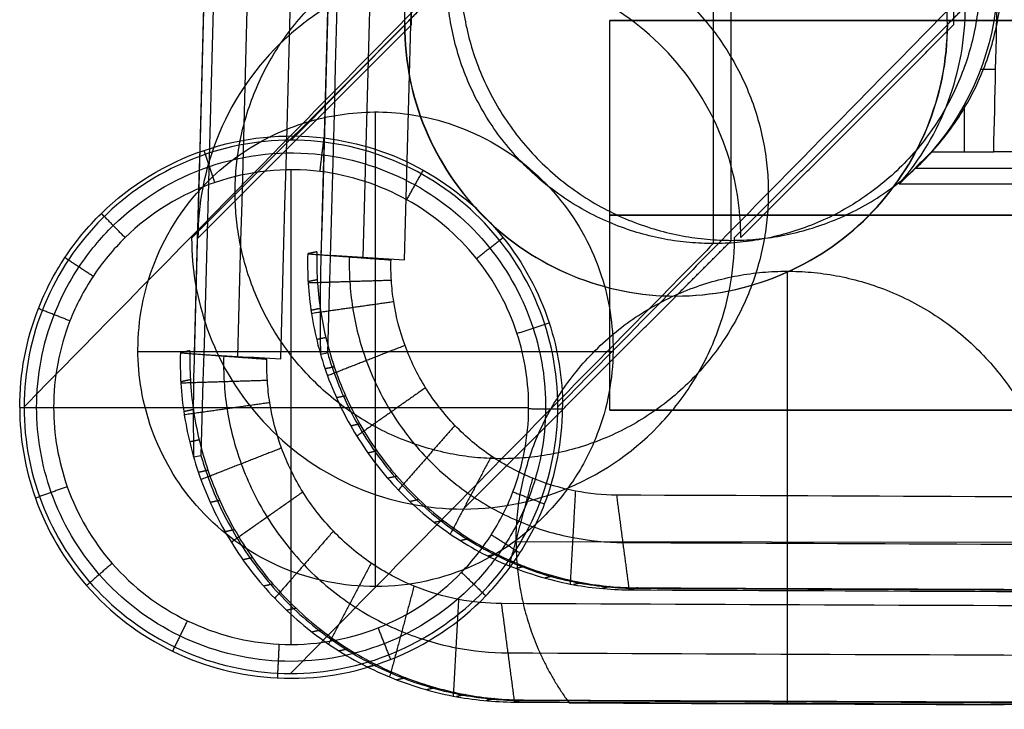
# Model space of a CAD drawing. Header units: millimetres. Extents: x -232 to 229, y -240 to 240.
# Tile 1 of 256: x -219 to -161, y -240 to -200. Entities that reach past the tile are written whole.
import ezdxf

# ---------------------------------------------------------------- set-up
doc = ezdxf.new("R2010")
doc.units = ezdxf.units.MM
doc.header["$MEASUREMENT"] = 0
doc.layers.add('Pause bar stool', color=7, linetype='Continuous', true_color=0x8b1c62)
doc.layers.add('Seat pad', color=6, linetype='Continuous', true_color=0xff00ff)

msp = doc.modelspace()

# ---------------------------------------------------------------- linework, layer by layer
at = {"layer": 'Pause bar stool'}
for p, q in [((-176.831, -212.726, 739.603), (-176.831, -180.746, 738.486)), ((-177.891, -181.479, 727.255), (-177.891, -212.92, 728.356)), ((-183.984, -199.748, 294.436), (175.888, -199.748, 294.436)), ((-161.238, -202.636, 731.014), (-162.127, -202.636, 731.014)), ((-163.073, -207.497, 731.184), (-163.073, -204.699, 731.087)), ((-197.81, -233.166, 95.115), (-197.81, -205.148, 95.115)), ((-165.98, -208.457, 703.701), (160.463, -208.457, 703.701)), ((-202.783, -236.581, 2.116), (-202.783, -208.564, 2.116)), ((-173.533, -214.547, 745.034), (-173.533, -240.08, 745.926)), ((-183.804, -219.3, 95.115), (-211.821, -219.3, 95.115)), ((-216.796, -222.598, 2.116), (-188.779, -222.598, 2.116)), ((-183.984, -222.745, 294.436), (175.888, -222.745, 294.436)), ((-157.542, -230.557, 745.035), (-189.523, -230.518, 746.15))]:
    msp.add_line(p, q, dxfattribs=at)
at = {"layer": 'Pause bar stool', "extrusion": (0.999409, -0.001204, -0.034358)}
msp.add_lwpolyline([(-197.413, 721.272), (-222.845, -4.152)], dxfattribs=at)
at = {"layer": 'Pause bar stool'}
for points, degree in [([(-200.611, 71.729, 739.28), (-203.251, -25.661, 742.682), (-205.894, -123.052, 746.081), (-208.534, -220.443, 749.481)], 3), ([(-200.611, 71.729, 739.28), (-203.242, -25.321, 742.67), (-205.875, -122.371, 746.057), (-208.506, -219.422, 749.446)], 3), ([(-177.891, -181.479, 727.255), (-190.336, -194.146, 365.72), (-202.78, -206.813, 4.186)], 2), ([(-192.821, -196.736, 739.603), (-194.464, -198.38, 692.552), (-196.107, -200.024, 645.501)], 2), ([(-192.821, -196.736, 739.603), (-194.464, -198.38, 692.552), (-196.107, -200.024, 645.501)], 2), ([(-164.088, -199.985, 645.501), (-162.464, -198.36, 691.994), (-160.84, -196.736, 738.486)], 2), ([(-164.088, -199.985, 645.501), (-162.464, -198.36, 691.994), (-160.84, -196.736, 738.486)], 2), ([(-193.612, -197.18, 728.346), (-206.075, -209.866, 366.266), (-218.538, -222.552, 4.186)], 2), ([(-162.171, -197.218, 727.265), (-174.615, -209.885, 365.725), (-187.06, -222.552, 4.186)], 2), ([(-161.126, -197.774, 730.845), (-161.294, -201.353, 730.97), (-162.662, -204.78, 731.089), (-165.021, -207.497, 731.184)], 3), ([(-161.126, -197.774, 730.845), (-161.294, -201.353, 730.97), (-162.662, -204.78, 731.089), (-165.021, -207.497, 731.184)], 3), ([(-161.354, -207.497, 731.184), (-161.276, -204.256, 731.071), (-161.2, -201.015, 730.958), (-161.126, -197.774, 730.845)], 3), ([(-161.354, -207.497, 731.184), (-161.276, -204.256, 731.071), (-161.2, -201.015, 730.958), (-161.126, -197.774, 730.845)], 3), ([(-183.984, -199.748, 274.647), (-183.984, -199.748, 294.436), (-183.984, -199.748, 314.225)], 2), ([(-183.984, -199.748, 314.225), (-4.048, -199.748, 314.225), (175.888, -199.748, 314.225)], 2), ([(175.888, -199.748, 274.647), (-4.048, -199.748, 274.647), (-183.984, -199.748, 274.647)], 2), ([(-183.984, -222.745, 274.647), (-183.984, -211.246, 274.647), (-183.984, -199.748, 274.647)], 2), ([(175.888, -199.748, 274.647), (-4.048, -199.748, 274.647), (-183.984, -199.748, 274.647)], 2), ([(-183.984, -222.745, 314.225), (-183.984, -211.246, 314.225), (-183.984, -199.748, 314.225)], 2), ([(-183.984, -199.748, 314.225), (-4.048, -199.748, 314.225), (175.888, -199.748, 314.225)], 2), ([(-183.984, -222.745, 314.225), (-183.984, -211.246, 314.225), (-183.984, -199.748, 314.225)], 2), ([(-183.984, -199.748, 274.647), (-183.984, -199.748, 294.436), (-183.984, -199.748, 314.225)], 2), ([(-183.984, -222.745, 274.647), (-183.984, -211.246, 274.647), (-183.984, -199.748, 274.647)], 2), ([(-183.984, -222.745, 294.436), (-183.984, -211.246, 294.436), (-183.984, -199.748, 294.436)], 2), ([(-196.089, -200.024, 645.501), (-202.372, -206.311, 465.586), (-208.655, -212.597, 285.671)], 2), ([(-195.716, -200.024, 645.501), (-201.999, -206.311, 465.586), (-208.282, -212.597, 285.671)], 2), ([(-176.64, -212.563, 285.532), (-170.354, -206.274, 465.516), (-164.069, -199.985, 645.501)], 2), ([(-176.267, -212.563, 285.532), (-169.982, -206.274, 465.516), (-163.697, -199.985, 645.501)], 2), ([(-201.087, -208.665, 2.116), (-200.967, -207.673, 3.077), (-200.847, -206.681, 4.038)], 2), ([(-207.278, -209.307, 2.116), (-207.599, -208.361, 3.094), (-207.921, -207.414, 4.072)], 2), ([(-165.021, -207.497, 731.184), (-165.66, -208.137, 712.862), (-166.3, -208.777, 694.54), (-166.939, -209.417, 676.218)], 3), ([(-165.021, -207.497, 731.184), (-165.66, -208.137, 712.862), (-166.3, -208.777, 694.54), (-166.939, -209.417, 676.218)], 3), ([(-165.021, -207.497, 731.184), (-163.187, -207.497, 731.184), (-161.354, -207.497, 731.184)], 2), ([(-165.021, -207.497, 731.184), (-163.187, -207.497, 731.184), (-161.354, -207.497, 731.184)], 2), ([(-195.966, -210.328, 2.116), (-195.48, -209.456, 3.068), (-194.995, -208.583, 4.021)], 2), ([(161.423, -209.417, 676.218), (-2.758, -209.417, 676.218), (-166.939, -209.417, 676.218)], 2), ([(161.423, -209.417, 676.218), (-2.758, -209.417, 676.218), (-166.939, -209.417, 676.218)], 2), ([(-212.58, -212.566, 2.116), (-213.28, -211.852, 3.115), (-213.979, -211.137, 4.115)], 2), ([(175.888, -211.246, 274.647), (-4.048, -211.246, 274.647), (-183.984, -211.246, 274.647)], 2), ([(-183.984, -211.246, 314.225), (-4.048, -211.246, 314.225), (175.888, -211.246, 314.225)], 2), ([(-183.984, -211.246, 274.647), (-183.984, -211.246, 294.436), (-183.984, -211.246, 314.225)], 2), ([(-177.891, -212.92, 728.356), (-190.355, -225.606, 366.271), (-202.818, -238.292, 4.186)], 2), ([(-191.852, -213.803, 2.116), (-191.073, -213.178, 3.067), (-190.293, -212.554, 4.018)], 2), ([(-180.097, -216.014, 645.501), (-178.454, -214.37, 692.552), (-176.811, -212.726, 739.603)], 2), ([(-176.64, -212.683, 285.532), (-176.639, -212.643, 285.532), (-176.639, -212.603, 285.532), (-176.64, -212.563, 285.532)], 3), ([(-214.467, -214.852, 2.116), (-215.301, -214.3, 3.126), (-216.135, -213.748, 4.135)], 2), ([(-192.645, -228.587, 285.671), (-186.362, -222.301, 465.586), (-180.079, -216.014, 645.501)], 2), ([(-215.833, -217.482, 2.116), (-216.764, -217.118, 3.135), (-217.695, -216.753, 4.155)], 2), ([(-189.468, -218.214, 2.116), (-188.519, -217.905, 3.072), (-187.569, -217.595, 4.028)], 2), ([(-208.757, -219.241, 754.443), (-209.04, -219.302, 752.47), (-209.322, -219.363, 750.498)], 2), ([(-209.322, -219.363, 750.498), (-206.767, -219.551, 747.105), (-204.212, -219.738, 743.713)], 2), ([(-208.506, -219.422, 749.446), (-206.803, -219.523, 747.183), (-205.099, -219.625, 744.92), (-203.396, -219.726, 742.657)], 3), ([(-208.731, -220.955, 754.493), (-209.014, -221.016, 752.52), (-209.296, -221.077, 750.547)], 2), ([(-204.19, -220.997, 743.749), (-206.741, -221.077, 747.149), (-209.292, -221.157, 750.549)], 2), ([(-204.047, -222.31, 743.77), (-206.568, -222.67, 747.174), (-209.089, -223.03, 750.577)], 2), ([(-218.795, -222.589, 4.186), (-217.796, -222.589, 3.151), (-216.796, -222.589, 2.116)], 2), ([(-218.795, -222.589, 4.186), (-217.796, -222.589, 3.151), (-216.796, -222.589, 2.116)], 2), ([(-208.553, -222.716, 754.522), (-208.835, -222.778, 752.549), (-209.117, -222.839, 750.576)], 2), ([(-188.78, -222.661, 2.116), (-187.78, -222.668, 3.081), (-186.781, -222.676, 4.046)], 2), ([(-188.78, -222.661, 2.116), (-187.78, -222.668, 3.081), (-186.781, -222.676, 4.046)], 2), ([(-186.781, -222.676, 4.046), (-186.78, -222.635, 4.046), (-186.78, -222.595, 4.046), (-186.78, -222.555, 4.046)], 3), ([(-183.984, -222.745, 274.647), (-183.984, -222.745, 294.436), (-183.984, -222.745, 314.225)], 2), ([(-183.984, -222.745, 314.225), (-4.048, -222.745, 314.225), (175.888, -222.745, 314.225)], 2), ([(175.888, -222.745, 274.647), (-4.048, -222.745, 274.647), (-183.984, -222.745, 274.647)], 2), ([(175.888, -222.745, 274.647), (-4.048, -222.745, 274.647), (-183.984, -222.745, 274.647)], 2), ([(-183.984, -222.745, 314.225), (-4.048, -222.745, 314.225), (175.888, -222.745, 314.225)], 2), ([(-183.984, -222.745, 274.647), (-183.984, -222.745, 294.436), (-183.984, -222.745, 314.225)], 2), ([(-208.21, -224.507, 754.529), (-208.492, -224.568, 752.555), (-208.773, -224.629, 750.582)], 2), ([(-203.355, -224.988, 743.757), (-205.73, -225.919, 747.156), (-208.106, -226.851, 750.555)], 2), ([(-208.54, -225.515, 750.576), (-208.395, -225.487, 751.586), (-208.25, -225.459, 752.595), (-208.106, -225.431, 753.605)], 3), ([(-207.693, -226.302, 754.511), (-207.974, -226.364, 752.537), (-208.255, -226.425, 750.564)], 2), ([(-215.99, -227.272, 2.116), (-216.931, -227.607, 3.16), (-217.873, -227.941, 4.205)], 2), ([(-202.093, -227.579, 743.664), (-204.203, -229.065, 747.039), (-206.313, -230.55, 750.414)], 2), ([(-189.707, -227.571, 2.116), (-188.773, -227.929, 3.096), (-187.84, -228.286, 4.076)], 2), ([(-206.998, -228.078, 754.467), (-207.278, -228.14, 752.493), (-207.558, -228.201, 750.519)], 2), ([(-206.123, -229.807, 754.397), (-206.402, -229.869, 752.422), (-206.681, -229.93, 750.448)], 2), ([(-200.298, -229.893, 743.491), (-202.028, -231.876, 746.824), (-203.759, -233.858, 750.157)], 2), ([(-190.983, -230.1, 2.116), (-190.14, -230.638, 3.105), (-189.297, -231.176, 4.094)], 2), ([(-205.074, -231.462, 754.301), (-205.352, -231.523, 752.325), (-205.629, -231.585, 750.35)], 2), ([(-213.347, -231.792, 2.116), (-214.099, -232.449, 3.165), (-214.852, -233.105, 4.214)], 2), ([(-198.065, -231.78, 743.247), (-199.322, -234.169, 746.523), (-200.58, -236.558, 749.799)], 2), ([(-192.74, -232.322, 2.116), (-192.022, -233.018, 3.115), (-191.304, -233.715, 4.114)], 2), ([(-203.861, -233.015, 754.179), (-204.137, -233.077, 752.203), (-204.413, -233.138, 750.227)], 2), ([(-195.541, -233.137, 742.952), (-196.262, -235.819, 746.161), (-196.982, -238.5, 749.37)], 2), ([(-192.914, -233.922, 742.629), (-193.073, -236.773, 745.767), (-193.232, -239.625, 748.905)], 2), ([(-202.5, -234.443, 754.034), (-202.774, -234.505, 752.057), (-203.048, -234.566, 750.08)], 2), ([(-189.606, -239.981, 748.442), (-189.99, -237.076, 745.374), (-190.374, -234.171, 742.306)], 2), ([(-189.606, -239.981, 748.442), (-189.99, -237.076, 745.374), (-190.374, -234.171, 742.306)], 2), ([(-208.911, -235.18, 2.116), (-209.346, -236.079, 3.162), (-209.782, -236.978, 4.209)], 2), ([(-201.01, -235.725, 753.869), (-201.282, -235.786, 751.891), (-201.555, -235.848, 749.913)], 2), ([(-197.663, -235.605, 2.116), (-197.296, -236.535, 3.135), (-196.93, -237.465, 4.155)], 2), ([(-203.502, -236.564, 2.116), (-203.552, -237.562, 3.152), (-203.602, -238.56, 4.189)], 2), ([(-199.415, -236.843, 753.685), (-199.685, -236.905, 751.706), (-199.956, -236.966, 749.727)], 2), ([(-197.741, -237.787, 753.487), (-198.009, -237.848, 751.507), (-198.277, -237.91, 749.527)], 2), ([(-196.015, -238.55, 753.278), (-196.281, -238.612, 751.298), (-196.546, -238.674, 749.317)], 2), ([(-194.263, -239.132, 753.062), (-194.527, -239.194, 751.081), (-194.79, -239.256, 749.1)], 2), ([(-192.511, -239.538, 752.843), (-192.772, -239.6, 750.861), (-193.033, -239.662, 748.88)], 2), ([(-190.781, -239.775, 752.624), (-191.04, -239.837, 750.641), (-191.299, -239.9, 748.659)], 2), ([(-189.093, -239.856, 752.407), (-189.35, -239.919, 750.424), (-189.606, -239.981, 748.442)], 2), ([(-189.093, -239.856, 752.407), (-189.35, -239.919, 750.424), (-189.606, -239.981, 748.442)], 2), ([(-186.393, -240.025, 746.373), (-177.838, -240.063, 746.076), (-169.283, -240.099, 745.778), (-160.729, -240.132, 745.481)], 3)]:
    msp.add_open_spline(points, degree=degree, dxfattribs=at)
for points, knots in [([(-200.011, 71.851, 743.22), (-201.429, 19.618, 745.044), (-204.131, -79.459, 748.506), (-206.831, -178.534, 751.967), (-208.106, -225.431, 753.605)], [27.815421, 27.815421, 27.815421, 27.815421, 184.697233, 325.573275, 325.573275, 325.573275, 325.573275]), ([(-200.011, 71.851, 743.22), (-201.429, 19.618, 745.044), (-204.131, -79.459, 748.506), (-206.831, -178.534, 751.967), (-208.106, -225.431, 753.605)], [27.815421, 27.815421, 27.815421, 27.815421, 184.697233, 325.573275, 325.573275, 325.573275, 325.573275]), ([(-198.084, 71.543, 735.866), (-198.084, 71.542, 735.866), (-198.084, 71.542, 735.866), (-198.084, 71.542, 735.866), (-200.711, -25.498, 739.258), (-203.326, -122.536, 742.658), (-205.951, -219.574, 746.051)], [-0.000603, -0.000603, -0.000603, -0.000603, 0.000363, 0.000363, 0.000363, 291.400647, 291.400647, 291.400647, 291.400647]), ([(-203.396, -219.726, 742.657), (-200.776, -122.701, 739.26), (-198.18, -25.674, 735.845), (-195.557, 71.354, 732.451), (-195.557, 71.354, 732.451), (-195.557, 71.355, 732.451), (-195.557, 71.356, 732.451)], [-291.36512, -291.36512, -291.36512, -291.36512, -0.000363, -0.000363, -0.000363, 0.001569, 0.001569, 0.001569, 0.001569]), ([(-164.088, -199.985, 645.501), (-164.088, -199.149, 645.501), (-164.153, -198.314, 645.501), (-164.474, -196.28, 645.501), (-164.803, -195.097, 645.501), (-165.75, -192.765, 645.501), (-166.381, -191.63, 645.501), (-167.903, -189.535, 645.501), (-168.788, -188.585, 645.501), (-170.714, -186.963, 645.501), (-171.738, -186.286, 645.501), (-175.079, -184.587, 645.501), (-177.57, -183.992, 645.501), (-180.097, -183.995, 645.501), (-182.626, -183.998, 645.501), (-185.117, -184.6, 645.501), (-189.617, -186.899, 645.501), (-191.564, -188.564, 645.501), (-193.81, -191.658, 645.501), (-194.441, -192.794, 645.501), (-195.389, -195.128, 645.501), (-195.719, -196.311, 645.501), (-196.041, -198.349, 645.501), (-196.107, -199.186, 645.501), (-196.107, -200.024, 645.501)], [5.052397, 5.052397, 5.052397, 5.052397, 7.567972, 7.567972, 11.245217, 11.245217, 15.136198, 15.136198, 19.027583, 19.027583, 22.704906, 22.704906, 30.297023, 30.297023, 30.297023, 37.903154, 37.903154, 45.509086, 45.509086, 49.404448, 49.404448, 53.086348, 53.086348, 55.610414, 55.610414, 55.610414, 55.610414]), ([(-163.697, -199.985, 645.501), (-163.697, -199.149, 645.501), (-163.762, -198.314, 645.501), (-164.083, -196.28, 645.501), (-164.412, -195.097, 645.501), (-165.36, -192.765, 645.501), (-165.99, -191.63, 645.501), (-167.512, -189.535, 645.501), (-168.397, -188.585, 645.501), (-170.323, -186.963, 645.501), (-171.347, -186.286, 645.501), (-174.688, -184.587, 645.501), (-177.179, -183.992, 645.501), (-179.706, -183.995, 645.501), (-182.235, -183.998, 645.501), (-184.726, -184.6, 645.501), (-189.226, -186.899, 645.501), (-191.173, -188.564, 645.501), (-193.419, -191.658, 645.501), (-194.05, -192.794, 645.501), (-194.999, -195.128, 645.501), (-195.328, -196.311, 645.501), (-195.65, -198.349, 645.501), (-195.716, -199.186, 645.501), (-195.716, -200.024, 645.501)], [5.052397, 5.052397, 5.052397, 5.052397, 7.567972, 7.567972, 11.245217, 11.245217, 15.136198, 15.136198, 19.027583, 19.027583, 22.704906, 22.704906, 30.297023, 30.297023, 30.297023, 37.903154, 37.903154, 45.509086, 45.509086, 49.404448, 49.404448, 53.086348, 53.086348, 55.610414, 55.610414, 55.610414, 55.610414]), ([(-166.939, -209.417, 676.218), (-164.413, -206.505, 676.116), (-163.023, -202.779, 675.986), (-163.028, -198.924, 675.851), (-163.032, -195.064, 675.717), (-164.435, -191.337, 675.586), (-166.975, -188.43, 675.485)], [0, 0, 0, 0, 11.692429, 11.692429, 11.692429, 23.401756, 23.401756, 23.401756, 23.401756]), ([(-166.939, -209.417, 676.218), (-164.413, -206.505, 676.116), (-163.023, -202.779, 675.986), (-163.028, -198.924, 675.851), (-163.032, -195.064, 675.717), (-164.435, -191.337, 675.586), (-166.975, -188.43, 675.485)], [0, 0, 0, 0, 11.692429, 11.692429, 11.692429, 23.401756, 23.401756, 23.401756, 23.401756]), ([(-176.267, -212.563, 285.532), (-176.267, -210.882, 285.524), (-176.843, -207.28, 285.511), (-179.575, -202.214, 285.501), (-184.287, -198.236, 285.504), (-189.782, -196.451, 285.52), (-194.992, -196.579, 285.544), (-199.586, -198.07, 285.57), (-204.128, -201.287, 285.604), (-207.476, -206.352, 285.641), (-208.281, -210.605, 285.663), (-208.282, -212.597, 285.671)], [43.936816, 43.936816, 43.936816, 43.936816, 48.350645, 53.391619, 58.809831, 64.228043, 68.286519, 72.344996, 76.779899, 82.717862, 87.945863, 87.945863, 87.945863, 87.945863]), ([(-196.107, -200.024, 645.501), (-196.107, -202.126, 645.501), (-195.693, -204.207, 645.501), (-194.084, -208.089, 645.501), (-192.905, -209.853, 645.501), (-189.931, -212.824, 645.501), (-188.165, -214.001, 645.501), (-184.281, -215.605, 645.501), (-182.199, -216.017, 645.501), (-180.097, -216.014, 645.501), (-177.994, -216.012, 645.501), (-175.912, -215.595, 645.501), (-172.028, -213.981, 645.501), (-170.263, -212.799, 645.501), (-167.29, -209.823, 645.501), (-166.111, -208.057, 645.501), (-164.502, -204.171, 645.501), (-164.088, -202.088, 645.501), (-164.088, -199.985, 645.501)], [0, 0, 0, 0, 6.325041, 6.325041, 12.650202, 12.650202, 18.975362, 18.975362, 25.300404, 25.300404, 25.300404, 31.630349, 31.630349, 37.960172, 37.960172, 44.289995, 44.289995, 50.619941, 50.619941, 50.619941, 50.619941]), ([(-196.089, -200.024, 645.501), (-196.089, -202.126, 645.501), (-195.675, -204.207, 645.501), (-194.066, -208.089, 645.501), (-192.887, -209.853, 645.501), (-189.913, -212.824, 645.501), (-188.147, -214.001, 645.501), (-184.263, -215.605, 645.501), (-182.181, -216.017, 645.501), (-180.079, -216.014, 645.501), (-177.976, -216.012, 645.501), (-175.894, -215.595, 645.501), (-172.009, -213.981, 645.501), (-170.245, -212.799, 645.501), (-167.272, -209.823, 645.501), (-166.093, -208.057, 645.501), (-164.484, -204.171, 645.501), (-164.07, -202.088, 645.501), (-164.069, -199.985, 645.501)], [0, 0, 0, 0, 6.325041, 6.325041, 12.650202, 12.650202, 18.975362, 18.975362, 25.300404, 25.300404, 25.300404, 31.630349, 31.630349, 37.960172, 37.960172, 44.289995, 44.289995, 50.619941, 50.619941, 50.619941, 50.619941]), ([(-211.822, -219.174, 95.115), (-211.821, -217.431, 95.115), (-211.116, -213.709, 95.115), (-208.185, -209.276, 95.115), (-204.21, -206.459, 95.115), (-200.189, -205.154, 95.115), (-195.63, -205.041, 95.115), (-190.82, -206.603, 95.115), (-186.697, -210.083, 95.115), (-184.29, -214.548, 95.115), (-183.793, -217.739, 95.115), (-183.804, -219.245, 95.115)], [-87.945863, -87.945863, -87.945863, -87.945863, -82.717863, -76.7799, -72.344997, -68.28652, -64.228043, -58.809831, -53.391619, -48.350645, -43.831517, -43.831517, -43.831517, -43.831517]), ([(-218.795, -222.589, 4.186), (-218.797, -220.598, 4.177), (-218.206, -217.477, 4.161), (-216.234, -213.682, 4.136), (-213.259, -210.073, 4.107), (-208.096, -206.898, 4.071), (-201.114, -206.176, 4.037), (-194.798, -208.229, 4.018), (-190.09, -212.206, 4.015), (-187.352, -217.273, 4.025), (-186.781, -220.874, 4.039), (-186.78, -222.555, 4.046)], [0.072323, 0.072323, 0.072323, 0.072323, 5.300325, 8.269306, 11.238288, 17.514215, 23.790143, 29.208355, 34.626567, 39.667541, 44.081429, 44.081429, 44.081429, 44.081429]), ([(-202.818, -238.292, 4.186), (-204.884, -238.292, 4.186), (-206.93, -237.885, 4.186), (-210.747, -236.304, 4.186), (-212.481, -235.144, 4.186), (-215.402, -232.22, 4.186), (-216.559, -230.484, 4.186), (-218.136, -226.665, 4.186), (-218.541, -224.619, 4.186), (-218.538, -222.552, 4.186), (-218.536, -220.485, 4.186), (-218.126, -218.438, 4.186), (-216.539, -214.619, 4.186), (-215.378, -212.884, 4.186), (-212.452, -209.962, 4.186), (-210.716, -208.802, 4.186), (-206.895, -207.22, 4.186), (-204.848, -206.813, 4.186), (-202.78, -206.813, 4.186), (-200.713, -206.813, 4.186), (-198.667, -207.22, 4.186), (-194.851, -208.801, 4.186), (-193.116, -209.961, 4.186), (-190.196, -212.885, 4.186), (-189.038, -214.621, 4.186), (-187.462, -218.44, 4.186), (-187.057, -220.486, 4.186), (-187.06, -222.552, 4.186), (-187.062, -224.62, 4.186), (-187.472, -226.667, 4.186), (-189.059, -230.486, 4.186), (-190.22, -232.221, 4.186), (-193.146, -235.143, 4.186), (-194.882, -236.303, 4.186), (-198.703, -237.885, 4.186), (-200.75, -238.292, 4.186), (-202.818, -238.292, 4.186)], [0, 0, 0, 0, 6.218301, 6.218301, 12.436716, 12.436716, 18.655115, 18.655115, 24.873396, 24.873396, 24.873396, 31.096442, 31.096442, 37.319371, 37.319371, 43.542315, 43.542315, 49.765381, 49.765381, 49.765381, 55.983682, 55.983682, 62.202097, 62.202097, 68.420496, 68.420496, 74.638777, 74.638777, 74.638777, 80.861823, 80.861823, 87.084752, 87.084752, 93.307696, 93.307696, 99.530762, 99.530762, 99.530762, 99.530762]), ([(-217.796, -222.589, 3.151), (-217.797, -220.722, 3.146), (-217.243, -217.796, 3.138), (-215.394, -214.238, 3.126), (-212.604, -210.854, 3.111), (-207.764, -207.877, 3.093), (-201.218, -207.199, 3.076), (-195.296, -209.124, 3.067), (-190.882, -212.852, 3.065), (-188.297, -217.637, 3.071), (-187.768, -221.054, 3.077), (-187.78, -222.668, 3.081)], [0.072323, 0.072323, 0.072323, 0.072323, 5.300325, 8.269306, 11.238288, 17.514215, 23.790143, 29.208355, 34.626567, 39.667541, 44.186669, 44.186669, 44.186669, 44.186669]), ([(155.837, -207.497, 731.184), (103.127, -207.696, 725.497), (50.259, -207.796, 722.629), (-2.758, -207.796, 722.629), (-55.776, -207.796, 722.629), (-108.644, -207.696, 725.497), (-161.354, -207.497, 731.184)], [0, 0, 0, 0, 158.979161, 158.979161, 158.979161, 317.958321, 317.958321, 317.958321, 317.958321]), ([(155.837, -207.497, 731.184), (103.127, -207.696, 725.497), (50.259, -207.796, 722.629), (-2.758, -207.796, 722.629), (-55.776, -207.796, 722.629), (-108.644, -207.696, 725.497), (-161.354, -207.497, 731.184)], [0, 0, 0, 0, 158.979161, 158.979161, 158.979161, 317.958321, 317.958321, 317.958321, 317.958321]), ([(-188.78, -222.661, 2.116), (-188.768, -221.154, 2.116), (-189.262, -217.964, 2.116), (-191.674, -213.499, 2.116), (-195.794, -210.019, 2.116), (-201.321, -208.223, 2.116), (-207.431, -208.856, 2.116), (-211.949, -211.635, 2.116), (-214.554, -214.794, 2.116), (-216.28, -218.115, 2.116), (-216.797, -220.847, 2.116), (-216.796, -222.589, 2.116)], [-44.186669, -44.186669, -44.186669, -44.186669, -39.667541, -34.626567, -29.208355, -23.790143, -17.514215, -11.238287, -8.269305, -5.300324, -0.072323, -0.072323, -0.072323, -0.072323]), ([(-188.78, -222.661, 2.116), (-188.768, -221.154, 2.116), (-189.262, -217.964, 2.116), (-191.674, -213.499, 2.116), (-195.794, -210.019, 2.116), (-201.321, -208.223, 2.116), (-207.431, -208.856, 2.116), (-211.949, -211.635, 2.116), (-214.554, -214.794, 2.116), (-216.28, -218.115, 2.116), (-216.797, -220.847, 2.116), (-216.796, -222.589, 2.116)], [-44.186669, -44.186669, -44.186669, -44.186669, -39.667541, -34.626567, -29.208355, -23.790143, -17.514215, -11.238287, -8.269305, -5.300324, -0.072323, -0.072323, -0.072323, -0.072323]), ([(-208.655, -212.597, 285.671), (-208.661, -214.42, 285.679), (-207.991, -218.237, 285.693), (-204.934, -223.485, 285.703), (-199.829, -227.376, 285.697), (-193.356, -229.037, 285.676), (-186.609, -227.928, 285.642), (-181.826, -224.739, 285.607), (-179.065, -221.242, 285.58), (-177.22, -217.587, 285.556), (-176.654, -214.597, 285.541), (-176.64, -212.683, 285.532)], [-0.072323, -0.072323, -0.072323, -0.072323, 4.70258, 9.969049, 15.588879, 21.208709, 27.170692, 33.132676, 35.970095, 38.807514, 43.831517, 43.831517, 43.831517, 43.831517]), ([(-183.804, -219.245, 95.115), (-183.816, -220.92, 95.115), (-184.312, -223.536, 95.115), (-185.928, -226.735, 95.115), (-188.345, -229.796, 95.115), (-192.531, -232.588, 95.115), (-198.435, -233.559, 95.115), (-204.1, -232.106, 95.115), (-208.567, -228.702, 95.115), (-211.242, -224.11, 95.115), (-211.827, -220.769, 95.115), (-211.822, -219.174, 95.115)], [-43.831517, -43.831517, -43.831517, -43.831517, -38.807514, -35.970095, -33.132676, -27.170693, -21.208709, -15.58888, -9.96905, -4.702581, 0.072323, 0.072323, 0.072323, 0.072323]), ([(-209.322, -219.363, 750.498), (-209.339, -219.959, 750.518), (-209.318, -221.188, 750.553), (-209.043, -223.72, 750.592), (-208.213, -226.949, 750.573), (-206.423, -230.646, 750.432), (-203.866, -233.958, 750.174), (-200.682, -236.663, 749.815), (-197.086, -238.605, 749.385), (-193.343, -239.728, 748.921), (-190.82, -239.975, 748.599), (-189.606, -239.981, 748.442)], [-0.000539, -0.000539, -0.000539, -0.000539, 1.259767, 2.581352, 5.350778, 8.236829, 11.171975, 14.103569, 16.979825, 19.735549, 22.302304, 22.302304, 22.302304, 22.302304]), ([(-209.322, -219.363, 750.498), (-209.339, -219.959, 750.518), (-209.318, -221.188, 750.553), (-209.043, -223.72, 750.592), (-208.213, -226.949, 750.573), (-206.423, -230.646, 750.432), (-203.866, -233.958, 750.174), (-200.682, -236.663, 749.815), (-197.086, -238.605, 749.385), (-193.343, -239.728, 748.921), (-190.82, -239.975, 748.599), (-189.606, -239.981, 748.442)], [-0.000539, -0.000539, -0.000539, -0.000539, 1.259767, 2.581352, 5.350778, 8.236829, 11.171975, 14.103569, 16.979825, 19.735549, 22.302304, 22.302304, 22.302304, 22.302304]), ([(-208.757, -219.241, 754.443), (-208.772, -219.812, 754.463), (-208.755, -220.975, 754.497), (-208.577, -222.737, 754.526), (-208.234, -224.528, 754.533), (-207.717, -226.324, 754.515), (-207.021, -228.101, 754.471), (-206.146, -229.83, 754.401), (-205.097, -231.484, 754.305), (-203.885, -233.038, 754.183), (-202.523, -234.466, 754.038), (-201.033, -235.747, 753.872), (-199.438, -236.866, 753.688), (-197.764, -237.81, 753.49), (-196.038, -238.573, 753.281), (-194.285, -239.155, 753.066), (-192.533, -239.561, 752.846), (-190.802, -239.799, 752.627), (-189.656, -239.854, 752.48), (-189.093, -239.856, 752.407)], [-31.938887, -31.938887, -31.938887, -31.938887, -30.224084, -28.452776, -26.629401, -24.759519, -22.849787, -20.907867, -18.942283, -16.962221, -14.977281, -12.997207, -11.031598, -9.089636, -7.179844, -5.30988, -3.486398, -1.714958, 0, 0, 0, 0]), ([(-206.767, -219.551, 747.105), (-206.781, -220.058, 747.123), (-206.763, -221.103, 747.153), (-206.529, -223.257, 747.186), (-205.822, -226.003, 747.171), (-204.296, -229.146, 747.054), (-202.119, -231.961, 746.838), (-199.41, -234.258, 746.537), (-196.35, -235.908, 746.174), (-193.167, -236.861, 745.781), (-191.022, -237.071, 745.507), (-189.99, -237.076, 745.374)], [-0.000539, -0.000539, -0.000539, -0.000539, 1.259767, 2.581352, 5.350778, 8.236829, 11.171974, 14.103568, 16.979825, 19.735548, 22.302304, 22.302304, 22.302304, 22.302304]), ([(-190.374, -234.171, 742.306), (-191.225, -234.167, 742.416), (-192.991, -233.994, 742.641), (-195.614, -233.21, 742.963), (-198.137, -231.854, 743.258), (-200.372, -229.964, 743.502), (-202.17, -227.646, 743.677), (-203.43, -225.057, 743.77), (-204.015, -222.793, 743.781), (-204.209, -221.018, 743.752), (-204.224, -220.157, 743.727), (-204.212, -219.738, 743.713)], [-22.302304, -22.302304, -22.302304, -22.302304, -19.735548, -16.979825, -14.103568, -11.171974, -8.236829, -5.350778, -2.581352, -1.259767, 0.000539, 0.000539, 0.000539, 0.000539]), ([(-208.534, -220.443, 749.481), (-208.534, -220.453, 749.482), (-208.534, -220.463, 749.483), (-208.538, -220.693, 749.503), (-208.542, -220.913, 749.527), (-208.545, -221.133, 749.554), (-208.554, -221.745, 749.629), (-208.559, -222.352, 749.733), (-208.56, -222.955, 749.863), (-208.561, -223.822, 750.05), (-208.554, -224.675, 750.291), (-208.54, -225.515, 750.576)], [4.628529, 4.628529, 4.628529, 4.628529, 4.656024, 4.656024, 5.321667, 5.321667, 5.321667, 7.170394, 7.170394, 7.170394, 9.83136, 9.83136, 9.83136, 9.83136]), ([(-218.795, -222.589, 4.186), (-218.791, -224.408, 4.193), (-218.138, -228.233, 4.207), (-215.071, -233.475, 4.217), (-209.972, -237.37, 4.212), (-203.495, -239.028, 4.191), (-196.75, -237.921, 4.156), (-191.966, -234.731, 4.122), (-189.206, -231.235, 4.094), (-187.359, -227.579, 4.07), (-186.795, -224.589, 4.055), (-186.781, -222.676, 4.046)], [-88.09051, -88.09051, -88.09051, -88.09051, -83.315606, -78.049137, -72.429307, -66.809477, -60.847494, -54.88551, -52.048091, -49.210671, -44.186669, -44.186669, -44.186669, -44.186669]), ([(-187.78, -222.668, 3.081), (-187.794, -224.462, 3.085), (-188.322, -227.265, 3.093), (-190.054, -230.693, 3.105), (-192.642, -233.971, 3.119), (-197.128, -236.962, 3.136), (-203.452, -238.001, 3.153), (-209.525, -236.447, 3.164), (-214.305, -232.795, 3.166), (-217.18, -227.88, 3.161), (-217.792, -224.295, 3.155), (-217.796, -222.589, 3.151)], [44.186669, 44.186669, 44.186669, 44.186669, 49.210672, 52.048091, 54.88551, 60.847494, 66.809477, 72.429307, 78.049137, 83.315605, 88.09051, 88.09051, 88.09051, 88.09051]), ([(-216.796, -222.589, 2.116), (-216.793, -224.181, 2.116), (-216.222, -227.528, 2.116), (-213.538, -232.116, 2.116), (-209.077, -235.523, 2.116), (-203.409, -236.974, 2.116), (-197.506, -236.004, 2.116), (-193.319, -233.211, 2.116), (-190.903, -230.151, 2.116), (-189.286, -226.952, 2.116), (-188.792, -224.335, 2.116), (-188.78, -222.661, 2.116)], [-88.09051, -88.09051, -88.09051, -88.09051, -83.315606, -78.049137, -72.429307, -66.809477, -60.847494, -54.88551, -52.048091, -49.210671, -44.186669, -44.186669, -44.186669, -44.186669]), ([(-216.796, -222.589, 2.116), (-216.793, -224.181, 2.116), (-216.222, -227.528, 2.116), (-213.538, -232.116, 2.116), (-209.077, -235.523, 2.116), (-203.409, -236.974, 2.116), (-197.506, -236.004, 2.116), (-193.319, -233.211, 2.116), (-190.903, -230.151, 2.116), (-189.286, -226.952, 2.116), (-188.792, -224.335, 2.116), (-188.78, -222.661, 2.116)], [-88.09051, -88.09051, -88.09051, -88.09051, -83.315606, -78.049137, -72.429307, -66.809477, -60.847494, -54.88551, -52.048091, -49.210671, -44.186669, -44.186669, -44.186669, -44.186669]), ([(-208.106, -225.431, 753.605), (-208.019, -225.733, 753.602), (-207.925, -226.033, 753.598), (-207.824, -226.331, 753.593), (-207.62, -226.933, 753.582), (-207.388, -227.526, 753.568), (-207.128, -228.107, 753.549), (-206.864, -228.697, 753.529), (-206.572, -229.274, 753.505), (-206.253, -229.836, 753.478), (-205.93, -230.404, 753.449), (-205.58, -230.957, 753.417), (-205.204, -231.49, 753.38), (-204.825, -232.028, 753.343), (-204.42, -232.547, 753.302), (-203.99, -233.044, 753.258), (-203.56, -233.542, 753.213), (-203.105, -234.019, 753.164), (-202.628, -234.472, 753.111), (-202.152, -234.923, 753.059), (-201.655, -235.351, 753.003), (-201.137, -235.753, 752.944), (-200.624, -236.152, 752.886), (-200.091, -236.526, 752.824), (-199.542, -236.872, 752.759), (-198.999, -237.213, 752.695), (-198.44, -237.529, 752.629), (-197.867, -237.816, 752.56), (-197.304, -238.098, 752.492), (-196.727, -238.352, 752.422), (-196.14, -238.579, 752.35), (-195.565, -238.801, 752.279), (-194.98, -238.995, 752.206), (-194.387, -239.161, 752.132), (-193.809, -239.323, 752.06), (-193.224, -239.459, 751.987), (-192.634, -239.567, 751.912), (-192.061, -239.672, 751.839), (-191.483, -239.751, 751.765), (-190.903, -239.804, 751.691), (-190.342, -239.856, 751.619), (-189.778, -239.883, 751.546), (-189.214, -239.886, 751.473)], [1.573674, 1.573674, 1.573674, 1.573674, 2.517491, 2.517491, 2.517491, 4.426824, 4.426824, 4.426824, 6.367513, 6.367513, 6.367513, 8.330877, 8.330877, 8.330877, 10.307618, 10.307618, 10.307618, 12.288079, 12.288079, 12.288079, 14.262529, 14.262529, 14.262529, 16.221443, 16.221443, 16.221443, 18.155775, 18.155775, 18.155775, 20.057186, 20.057186, 20.057186, 21.918231, 21.918231, 21.918231, 23.732479, 23.732479, 23.732479, 25.494597, 25.494597, 25.494597, 27.20584, 27.20584, 27.20584, 27.20584]), ([(191.453, -234.171, 742.306), (160.241, -234.315, 738.267), (96.698, -234.537, 732.057), (0.54, -234.651, 728.891), (-95.618, -234.537, 732.057), (-159.161, -234.315, 738.267), (-190.374, -234.171, 742.306)], [-381.345949, -381.345949, -381.345949, -381.345949, -287.299893, -190.672646, -94.045442, 0.000592, 0.000592, 0.000592, 0.000592]), ([(-189.99, -237.076, 745.374), (-158.839, -237.218, 741.345), (-95.423, -237.437, 735.149), (0.54, -237.549, 731.991), (96.502, -237.437, 735.149), (159.918, -237.218, 741.345), (191.069, -237.076, 745.374)], [-0.000592, -0.000592, -0.000592, -0.000592, 94.045459, 190.672658, 287.299898, 381.345949, 381.345949, 381.345949, 381.345949]), ([(-189.606, -239.981, 748.442), (-161.364, -240.108, 744.791), (-97.983, -240.331, 738.423), (-34.601, -240.41, 736.152), (0.54, -240.41, 736.151), (35.681, -240.41, 736.152), (99.062, -240.331, 738.423), (162.444, -240.108, 744.791), (190.686, -239.981, 748.442)], [-0.000592, -0.000592, -0.000592, -0.000592, 84.960188, 190.672679, 190.672679, 190.672679, 296.38517, 381.345949, 381.345949, 381.345949, 381.345949]), ([(-189.606, -239.981, 748.442), (-161.364, -240.108, 744.791), (-97.983, -240.331, 738.423), (-34.601, -240.41, 736.152), (0.54, -240.41, 736.151), (35.681, -240.41, 736.152), (99.062, -240.331, 738.423), (162.444, -240.108, 744.791), (190.686, -239.981, 748.442)], [-0.000592, -0.000592, -0.000592, -0.000592, 84.960188, 190.672679, 190.672679, 190.672679, 296.38517, 381.345949, 381.345949, 381.345949, 381.345949]), ([(-189.214, -239.886, 751.473), (-161.118, -240.012, 747.82), (-132.935, -240.11, 744.967), (-104.665, -240.18, 742.93), (-104.509, -240.181, 742.919), (-104.352, -240.181, 742.907), (-104.195, -240.182, 742.896), (-69.328, -240.268, 740.395), (-34.417, -240.311, 739.139), (0.54, -240.311, 739.139), (35.496, -240.311, 739.139), (70.408, -240.268, 740.395), (105.274, -240.182, 742.896), (105.431, -240.181, 742.907), (105.588, -240.181, 742.919), (105.745, -240.18, 742.93), (134.014, -240.11, 744.967), (162.198, -240.012, 747.82), (190.294, -239.886, 751.473)], [19.883519, 19.883519, 19.883519, 19.883519, 104.896526, 104.896526, 104.896526, 105.36814, 105.36814, 105.36814, 210.215228, 210.215228, 210.215228, 315.062249, 315.062249, 315.062249, 315.533862, 315.533862, 315.533862, 400.546871, 400.546871, 400.546871, 400.546871]), ([(-189.093, -239.856, 752.407), (-160.926, -239.982, 748.765), (-97.715, -240.2, 742.415), (-34.505, -240.278, 740.15), (0.54, -240.278, 740.149), (35.585, -240.278, 740.15), (98.794, -240.2, 742.415), (162.005, -239.982, 748.765), (190.173, -239.856, 752.407)], [-192.288329, -192.288329, -192.288329, -192.288329, -106.607896, 0, 0, 0, 106.607895, 192.288329, 192.288329, 192.288329, 192.288329])]:
    msp.add_open_spline(points, degree=3, knots=knots, dxfattribs=at)
for points, weights, knots in [([(-177.891, -212.92, 728.356), (-162.171, -212.939, 727.816), (-162.171, -197.218, 727.265), (-162.171, -181.498, 726.714), (-177.891, -181.479, 727.255), (-193.612, -181.46, 727.795), (-193.612, -197.18, 728.346), (-193.612, -212.901, 728.897), (-177.891, -212.92, 728.356)], [1, 0.707106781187, 1, 0.707106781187, 1, 0.707106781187, 1, 0.707106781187, 1], [0, 0, 0, 24.708626, 24.708626, 49.417252, 49.417252, 74.125879, 74.125879, 98.834505, 98.834505, 98.834505]), ([(-190.369, -225.62, 365.858), (-174.648, -225.639, 365.318), (-174.648, -209.919, 364.767), (-174.648, -194.199, 364.216), (-190.369, -194.18, 364.757), (-206.089, -194.161, 365.297), (-206.089, -209.881, 365.848), (-206.089, -225.601, 366.399), (-190.369, -225.62, 365.858)], [1, 0.707106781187, 1, 0.707106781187, 1, 0.707106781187, 1, 0.707106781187, 1], [0, 0, 0, 24.708626, 24.708626, 49.417252, 49.417252, 74.125879, 74.125879, 98.834505, 98.834505, 98.834505]), ([(-192.821, -196.736, 739.603), (-192.801, -212.726, 740.161), (-176.811, -212.726, 739.603), (-160.821, -212.726, 739.044), (-160.84, -196.736, 738.486)], [1, 0.707106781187, 1, 0.707106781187, 1], [-100.530965, -100.530965, -100.530965, -75.398224, -75.398224, -50.265482, -50.265482, -50.265482]), ([(-192.821, -196.736, 739.603), (-192.801, -212.726, 740.161), (-176.811, -212.726, 739.603), (-160.821, -212.726, 739.044), (-160.84, -196.736, 738.486)], [1, 0.707106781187, 1, 0.707106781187, 1], [-100.530965, -100.530965, -100.530965, -75.398224, -75.398224, -50.265482, -50.265482, -50.265482]), ([(-189.523, -230.537, 746.151), (-189.542, -214.547, 745.593), (-173.552, -214.547, 745.034), (-157.562, -214.547, 744.476), (-157.542, -230.537, 745.034)], [1, 0.707106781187, 1, 0.707106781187, 1], [0, 0, 0, 25.132741, 25.132741, 50.265482, 50.265482, 50.265482])]:
    msp.add_rational_spline(points, weights, degree=2, knots=knots, dxfattribs=at)
msp.add_rational_spline([(-189.523, -230.537, 746.151), (-189.516, -235.794, 746.334), (-186.393, -240.025, 746.373)], [1, 0.88016271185, 0.858388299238], degree=2, dxfattribs=at)
at = {"layer": 'Seat pad'}
for points, degree in [([(-193.431, 66.547, 743.529), (-195.971, -27.154, 746.802), (-198.514, -120.856, 750.071), (-201.054, -214.558, 753.343)], 3), ([(-193.431, 66.547, 743.529), (-195.962, -26.827, 746.79), (-198.496, -120.201, 750.048), (-201.027, -213.575, 753.309)], 3), ([(-201.269, -213.401, 758.117), (-201.541, -213.46, 756.219), (-201.813, -213.519, 754.321)], 2), ([(-201.813, -213.519, 754.321), (-199.354, -213.699, 751.057), (-196.896, -213.879, 747.793)], 2), ([(-201.027, -213.575, 753.309), (-199.388, -213.673, 751.132), (-197.75, -213.77, 748.954), (-196.111, -213.868, 746.777)], 3), ([(-201.244, -215.05, 758.165), (-201.516, -215.109, 756.267), (-201.787, -215.167, 754.369)], 2), ([(-196.875, -215.09, 747.828), (-199.329, -215.167, 751.099), (-201.783, -215.244, 754.37)], 2), ([(-196.737, -216.354, 747.848), (-199.162, -216.7, 751.123), (-201.588, -217.047, 754.398)], 2), ([(-201.072, -216.745, 758.193), (-201.344, -216.804, 756.295), (-201.615, -216.863, 754.397)], 2), ([(-200.742, -218.467, 758.199), (-201.013, -218.526, 756.301), (-201.284, -218.585, 754.403)], 2), ([(-201.06, -219.438, 754.396), (-200.921, -219.411, 755.368), (-200.781, -219.383, 756.339), (-200.642, -219.356, 757.311)], 3), ([(-196.071, -218.93, 747.836), (-198.356, -219.826, 751.106), (-200.642, -220.722, 754.376)], 2), ([(-200.245, -220.195, 758.182), (-200.516, -220.254, 756.283), (-200.786, -220.313, 754.385)], 2), ([(-194.857, -221.423, 747.746), (-196.887, -222.852, 750.993), (-198.917, -224.282, 754.24)], 2), ([(-199.576, -221.903, 758.14), (-199.845, -221.962, 756.241), (-200.115, -222.022, 754.342)], 2), ([(-198.734, -223.567, 758.073), (-199.003, -223.626, 756.173), (-199.271, -223.685, 754.273)], 2), ([(-193.13, -223.65, 747.579), (-194.795, -225.557, 750.786), (-196.46, -227.464, 753.993)], 2), ([(-197.725, -225.159, 757.98), (-197.992, -225.218, 756.08), (-198.259, -225.277, 754.179)], 2), ([(-190.982, -225.465, 747.345), (-192.191, -227.764, 750.497), (-193.401, -230.062, 753.649)], 2), ([(-196.558, -226.653, 757.863), (-196.824, -226.713, 755.962), (-197.089, -226.772, 754.06)], 2), ([(-188.554, -226.771, 747.061), (-189.246, -229.351, 750.148), (-189.939, -231.931, 753.236)], 2), ([(-186.025, -227.526, 746.75), (-186.178, -230.269, 749.769), (-186.332, -233.013, 752.788)], 2), ([(-195.249, -228.027, 757.724), (-195.512, -228.087, 755.822), (-195.776, -228.146, 753.919)], 2), ([(-182.843, -233.355, 752.343), (-183.212, -230.56, 749.391), (-183.581, -227.765, 746.439)], 2), ([(-182.843, -233.355, 752.343), (-183.212, -230.56, 749.391), (-183.581, -227.765, 746.439)], 2), ([(-193.815, -229.26, 757.564), (-194.077, -229.319, 755.661), (-194.339, -229.379, 753.758)], 2), ([(-192.281, -230.336, 757.388), (-192.541, -230.395, 755.484), (-192.801, -230.455, 753.58)], 2), ([(-190.67, -231.244, 757.197), (-190.928, -231.304, 755.292), (-191.186, -231.363, 753.388)], 2), ([(-189.009, -231.978, 756.996), (-189.265, -232.038, 755.091), (-189.521, -232.098, 753.185)], 2), ([(-187.324, -232.539, 756.789), (-187.577, -232.598, 754.882), (-187.831, -232.658, 752.976)], 2), ([(-185.638, -232.929, 756.578), (-185.889, -232.989, 754.671), (-186.14, -233.048, 752.764)], 2), ([(-183.974, -233.157, 756.367), (-184.223, -233.217, 754.459), (-184.472, -233.277, 752.552)], 2), ([(-182.35, -233.235, 756.158), (-182.597, -233.295, 754.25), (-182.843, -233.355, 752.343)], 2), ([(-182.35, -233.235, 756.158), (-182.597, -233.295, 754.25), (-182.843, -233.355, 752.343)], 2)]:
    msp.add_open_spline(points, degree=degree, dxfattribs=at)
for points, knots in [([(-192.854, 66.664, 747.319), (-194.218, 16.41, 749.074), (-196.818, -78.914, 752.405), (-199.416, -174.236, 755.735), (-200.642, -219.356, 757.311)], [27.815421, 27.815421, 27.815421, 27.815421, 184.697233, 325.573275, 325.573275, 325.573275, 325.573275]), ([(-192.854, 66.664, 747.319), (-194.218, 16.41, 749.074), (-196.818, -78.914, 752.405), (-199.416, -174.236, 755.735), (-200.642, -219.356, 757.311)], [27.815421, 27.815421, 27.815421, 27.815421, 184.697233, 325.573275, 325.573275, 325.573275, 325.573275]), ([(-191, 66.367, 740.243), (-191, 66.367, 740.243), (-191, 66.367, 740.243), (-191, 66.366, 740.243), (-193.527, -26.997, 743.507), (-196.043, -120.36, 746.779), (-198.569, -213.722, 750.043)], [-0.000603, -0.000603, -0.000603, -0.000603, 0.000363, 0.000363, 0.000363, 291.400647, 291.400647, 291.400647, 291.400647]), ([(-196.111, -213.868, 746.777), (-193.59, -120.518, 743.509), (-191.092, -27.167, 740.223), (-188.569, 66.185, 736.958), (-188.569, 66.186, 736.958), (-188.569, 66.187, 736.958), (-188.569, 66.187, 736.958)], [-291.36512, -291.36512, -291.36512, -291.36512, -0.000363, -0.000363, -0.000363, 0.001569, 0.001569, 0.001569, 0.001569]), ([(-201.813, -213.519, 754.321), (-201.828, -214.091, 754.341), (-201.808, -215.274, 754.375), (-201.544, -217.71, 754.412), (-200.745, -220.817, 754.393), (-199.023, -224.374, 754.258), (-196.563, -227.561, 754.009), (-193.5, -230.163, 753.665), (-190.039, -232.032, 753.251), (-186.439, -233.112, 752.804), (-184.011, -233.35, 752.494), (-182.843, -233.355, 752.343)], [-0.000539, -0.000539, -0.000539, -0.000539, 1.259767, 2.581352, 5.350778, 8.236829, 11.171975, 14.103569, 16.979825, 19.735549, 22.302304, 22.302304, 22.302304, 22.302304]), ([(-201.813, -213.519, 754.321), (-201.828, -214.091, 754.341), (-201.808, -215.274, 754.375), (-201.544, -217.71, 754.412), (-200.745, -220.817, 754.393), (-199.023, -224.374, 754.258), (-196.563, -227.561, 754.009), (-193.5, -230.163, 753.665), (-190.039, -232.032, 753.251), (-186.439, -233.112, 752.804), (-184.011, -233.35, 752.494), (-182.843, -233.355, 752.343)], [-0.000539, -0.000539, -0.000539, -0.000539, 1.259767, 2.581352, 5.350778, 8.236829, 11.171975, 14.103569, 16.979825, 19.735549, 22.302304, 22.302304, 22.302304, 22.302304]), ([(-201.269, -213.401, 758.117), (-201.283, -213.95, 758.136), (-201.267, -215.069, 758.169), (-201.095, -216.765, 758.197), (-200.765, -218.488, 758.203), (-200.268, -220.216, 758.186), (-199.599, -221.925, 758.144), (-198.757, -223.589, 758.076), (-197.748, -225.181, 757.984), (-196.581, -226.675, 757.867), (-195.271, -228.049, 757.727), (-193.837, -229.282, 757.568), (-192.303, -230.358, 757.391), (-190.692, -231.266, 757.2), (-189.031, -232.001, 756.999), (-187.345, -232.561, 756.792), (-185.659, -232.951, 756.581), (-183.994, -233.18, 756.37), (-182.892, -233.233, 756.228), (-182.35, -233.235, 756.158)], [-31.938887, -31.938887, -31.938887, -31.938887, -30.224084, -28.452776, -26.629401, -24.759519, -22.849787, -20.907867, -18.942283, -16.962221, -14.977281, -12.997207, -11.031598, -9.089636, -7.179844, -5.30988, -3.486398, -1.714958, 0, 0, 0, 0]), ([(-199.354, -213.699, 751.057), (-199.367, -214.187, 751.074), (-199.35, -215.192, 751.103), (-199.125, -217.264, 751.135), (-198.444, -219.906, 751.121), (-196.977, -222.931, 751.008), (-194.882, -225.639, 750.8), (-192.275, -227.849, 750.51), (-189.332, -229.436, 750.161), (-186.269, -230.353, 749.783), (-184.206, -230.556, 749.52), (-183.212, -230.56, 749.391)], [-0.000539, -0.000539, -0.000539, -0.000539, 1.259767, 2.581352, 5.350778, 8.236829, 11.171974, 14.103568, 16.979825, 19.735548, 22.302304, 22.302304, 22.302304, 22.302304]), ([(-183.581, -227.765, 746.439), (-184.401, -227.762, 746.545), (-186.1, -227.595, 746.762), (-188.624, -226.841, 747.072), (-191.05, -225.536, 747.356), (-193.201, -223.718, 747.591), (-194.931, -221.488, 747.758), (-196.144, -218.996, 747.848), (-196.706, -216.819, 747.858), (-196.893, -215.111, 747.831), (-196.907, -214.282, 747.807), (-196.896, -213.879, 747.793)], [-22.302304, -22.302304, -22.302304, -22.302304, -19.735548, -16.979825, -14.103568, -11.171974, -8.236829, -5.350778, -2.581352, -1.259767, 0.000539, 0.000539, 0.000539, 0.000539]), ([(-201.054, -214.558, 753.343), (-201.054, -214.567, 753.344), (-201.054, -214.576, 753.345), (-201.058, -214.798, 753.365), (-201.062, -215.01, 753.387), (-201.065, -215.222, 753.413), (-201.074, -215.81, 753.486), (-201.078, -216.394, 753.585), (-201.079, -216.974, 753.711), (-201.08, -217.808, 753.891), (-201.073, -218.629, 754.122), (-201.06, -219.438, 754.396)], [4.628529, 4.628529, 4.628529, 4.628529, 4.656024, 4.656024, 5.321667, 5.321667, 5.321667, 7.170394, 7.170394, 7.170394, 9.83136, 9.83136, 9.83136, 9.83136]), ([(-200.642, -219.356, 757.311), (-200.558, -219.647, 757.308), (-200.468, -219.936, 757.304), (-200.371, -220.222, 757.299), (-200.175, -220.802, 757.289), (-199.951, -221.372, 757.275), (-199.701, -221.931, 757.256), (-199.448, -222.499, 757.238), (-199.166, -223.054, 757.215), (-198.859, -223.594, 757.188), (-198.549, -224.141, 757.161), (-198.212, -224.673, 757.13), (-197.85, -225.186, 757.094), (-197.485, -225.703, 757.059), (-197.095, -226.203, 757.02), (-196.682, -226.681, 756.976), (-196.268, -227.16, 756.933), (-195.831, -227.619, 756.886), (-195.372, -228.055, 756.836), (-194.914, -228.489, 756.786), (-194.435, -228.901, 756.732), (-193.938, -229.288, 756.675), (-193.444, -229.672, 756.619), (-192.931, -230.031, 756.559), (-192.402, -230.364, 756.497), (-191.88, -230.693, 756.436), (-191.342, -230.996, 756.371), (-190.791, -231.272, 756.305), (-190.249, -231.543, 756.24), (-189.694, -231.788, 756.172), (-189.129, -232.006, 756.103), (-188.576, -232.22, 756.035), (-188.013, -232.407, 755.965), (-187.443, -232.567, 755.894), (-186.887, -232.723, 755.824), (-186.324, -232.853, 755.754), (-185.756, -232.957, 755.682), (-185.205, -233.058, 755.612), (-184.649, -233.134, 755.541), (-184.091, -233.185, 755.469), (-183.551, -233.235, 755.4), (-183.009, -233.261, 755.33), (-182.466, -233.263, 755.259)], [1.573674, 1.573674, 1.573674, 1.573674, 2.517491, 2.517491, 2.517491, 4.426824, 4.426824, 4.426824, 6.367513, 6.367513, 6.367513, 8.330877, 8.330877, 8.330877, 10.307618, 10.307618, 10.307618, 12.288079, 12.288079, 12.288079, 14.262529, 14.262529, 14.262529, 16.221443, 16.221443, 16.221443, 18.155775, 18.155775, 18.155775, 20.057186, 20.057186, 20.057186, 21.918231, 21.918231, 21.918231, 23.732479, 23.732479, 23.732479, 25.494597, 25.494597, 25.494597, 27.20584, 27.20584, 27.20584, 27.20584]), ([(183.781, -227.765, 746.439), (153.751, -227.904, 742.554), (92.615, -228.118, 736.579), (0.1, -228.227, 733.533), (-92.416, -228.118, 736.579), (-153.551, -227.904, 742.554), (-183.581, -227.765, 746.439)], [-381.345949, -381.345949, -381.345949, -381.345949, -287.299893, -190.672646, -94.045442, 0.000592, 0.000592, 0.000592, 0.000592]), ([(-183.212, -230.56, 749.391), (-153.241, -230.697, 745.515), (-92.228, -230.908, 739.554), (0.1, -231.015, 736.516), (92.427, -230.908, 739.554), (153.441, -230.697, 745.515), (183.412, -230.56, 749.391)], [-0.000592, -0.000592, -0.000592, -0.000592, 94.045459, 190.672658, 287.299898, 381.345949, 381.345949, 381.345949, 381.345949]), ([(-182.843, -233.355, 752.343), (-155.671, -233.478, 748.83), (-94.691, -233.692, 742.704), (-33.71, -233.768, 740.518), (0.1, -233.768, 740.518), (33.909, -233.768, 740.518), (94.89, -233.692, 742.704), (155.87, -233.478, 748.83), (183.043, -233.355, 752.343)], [-0.000592, -0.000592, -0.000592, -0.000592, 84.960188, 190.672679, 190.672679, 190.672679, 296.38517, 381.345949, 381.345949, 381.345949, 381.345949]), ([(-182.843, -233.355, 752.343), (-155.671, -233.478, 748.83), (-94.691, -233.692, 742.704), (-33.71, -233.768, 740.518), (0.1, -233.768, 740.518), (33.909, -233.768, 740.518), (94.89, -233.692, 742.704), (155.87, -233.478, 748.83), (183.043, -233.355, 752.343)], [-0.000592, -0.000592, -0.000592, -0.000592, 84.960188, 190.672679, 190.672679, 190.672679, 296.38517, 381.345949, 381.345949, 381.345949, 381.345949]), ([(-182.466, -233.263, 755.259), (-155.435, -233.385, 751.745), (-128.319, -233.48, 749), (-101.12, -233.547, 747.04), (-100.969, -233.548, 747.029), (-100.818, -233.548, 747.018), (-100.668, -233.548, 747.008), (-67.122, -233.631, 744.601), (-33.533, -233.673, 743.393), (0.1, -233.673, 743.393), (33.732, -233.673, 743.393), (67.321, -233.631, 744.601), (100.867, -233.548, 747.008), (101.018, -233.548, 747.018), (101.169, -233.548, 747.029), (101.319, -233.547, 747.04), (128.518, -233.48, 749), (155.634, -233.385, 751.745), (182.665, -233.263, 755.259)], [19.883519, 19.883519, 19.883519, 19.883519, 104.896526, 104.896526, 104.896526, 105.36814, 105.36814, 105.36814, 210.215228, 210.215228, 210.215228, 315.062249, 315.062249, 315.062249, 315.533862, 315.533862, 315.533862, 400.546871, 400.546871, 400.546871, 400.546871]), ([(-182.35, -233.235, 756.158), (-155.249, -233.356, 752.654), (-94.433, -233.566, 746.544), (-33.618, -233.641, 744.365), (0.1, -233.641, 744.365), (33.817, -233.641, 744.365), (94.632, -233.566, 746.544), (155.449, -233.356, 752.654), (182.549, -233.235, 756.158)], [-192.288329, -192.288329, -192.288329, -192.288329, -106.607896, 0, 0, 0, 106.607895, 192.288329, 192.288329, 192.288329, 192.288329])]:
    msp.add_open_spline(points, degree=3, knots=knots, dxfattribs=at)

doc.saveas('drawing.dxf')
